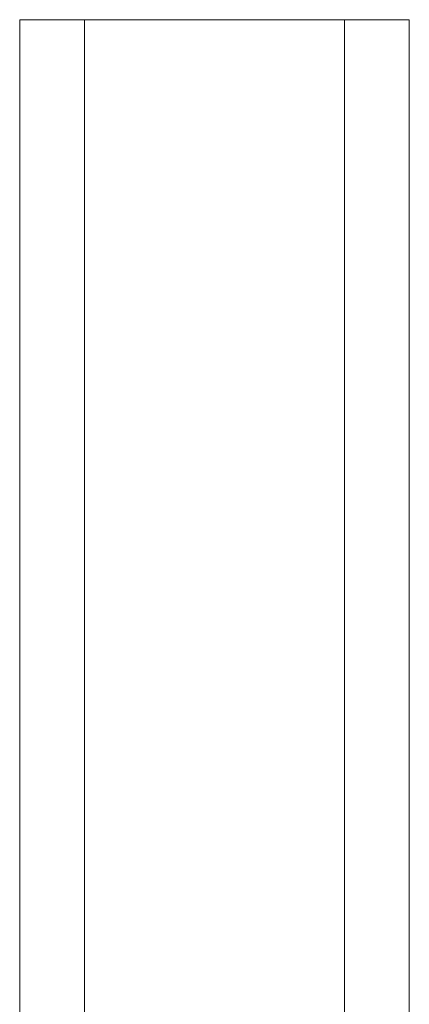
# Model space of a CAD drawing. Header units: millimetres. Extents: x 118 to 1752, y 31 to 3444.
# Tile 11 of 11: x 1154 to 1214, y 2991 to 3142. Entities that reach past the tile are written whole.
import ezdxf

# ---------------------------------------------------------------- set-up
doc = ezdxf.new("R2010")
doc.units = ezdxf.units.MM

msp = doc.modelspace()

# ---------------------------------------------------------------- linework, layer by layer
at = {"color": 7, "linetype": 'Continuous', "lineweight": 15}
for p, q in [((1154, 3142.29), (1154, 2581.37)), ((1154, 3142.29), (1164, 3142.29)), ((1164, 3142.29), (1204, 3142.29)), ((1164, 3142.29), (1164, 2581.37)), ((1204, 3142.29), (1214, 3142.29)), ((1204, 3142.29), (1204, 2569.37)), ((1214, 3142.29), (1214, 2569.37))]:
    msp.add_line(p, q, dxfattribs=at)

doc.saveas('drawing.dxf')
